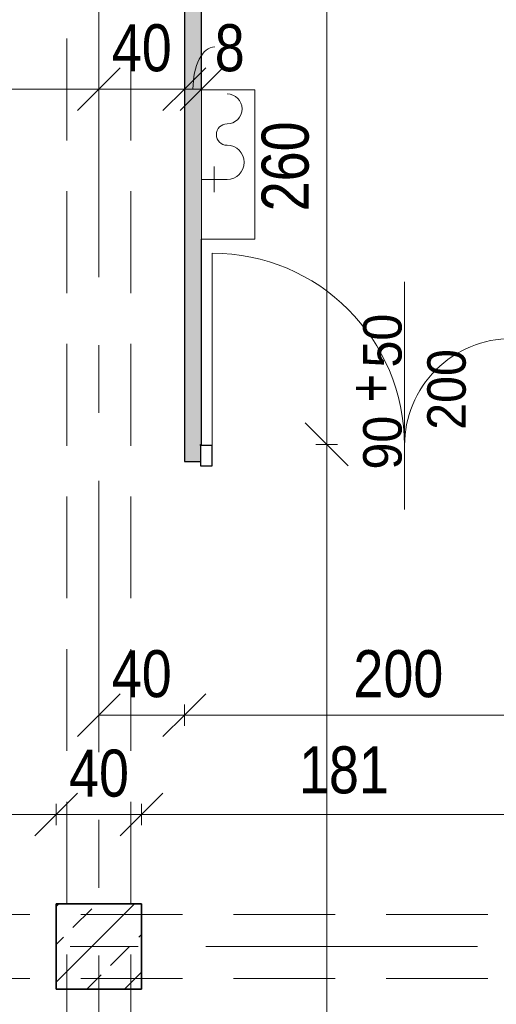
# Model space of a CAD drawing. Header units: centimetres. Extents: x -1737 to 22393, y -8842 to 3760.
# Tile 7 of 44: x -650 to -427, y 861 to 1322. Entities that reach past the tile are written whole.
import ezdxf

# ---------------------------------------------------------------- set-up
doc = ezdxf.new("R2010")
doc.units = ezdxf.units.CM
doc.linetypes.add('Oś', pattern=[222.25, 127, -31.75, 31.75, -31.75])
doc.linetypes.add('Ukryte', pattern=[71.438, 47.625, -23.813])
for name, color, linetype, lineweight in [('A-ANNO-DIMS', 211, 'Continuous', 13), ('A-ANNO-DIMS-100', 211, 'Continuous', 13), ('A-ANNO-NOTE', 131, 'Continuous', 9), ('A-DETL-GENF', 92, 'Continuous', 9), ('A-DETL-HDLN', 90, 'Ukryte', 9), ('A-DETL-MEDM', 33, 'Continuous', 25), ('A-DOOR', 31, 'Continuous', 13), ('A-WALL', 113, 'Continuous', 13), ('P-SANR-FIXT', 6, 'Continuous', 9), ('S-COLS', 52, 'Continuous', 9), ('S-GRID', 1, 'Continuous', 13)]:
    doc.layers.add(name, color=color, linetype=linetype, lineweight=lineweight)
doc.styles.add('Arial', font='arial.ttf', dxfattribs={"width": 0.9, "height": 18})
doc.styles.add('Arial Narrow', font='ARIALN.TTF', dxfattribs={"height": 20})
doc.styles.add('Arial Narrow_1', font='ARIALN.TTF', dxfattribs={"height": 22})
doc.dimstyles.new('Diagonal_1_100__0_1_', dxfattribs={"dimscale": 30.48, "dimtxt": 22.515481, "dimasz": 0.656168, "dimexe": 0.164042, "dimexo": 0.0625, "dimgap": 0.065617, "dimtad": 1, "dimdec": 1, "dimrnd": 0.1, "dimdsep": 46, "dimtxsty": 'Arial Narrow_1', "dimblk1": 'OBLIQUE', "dimblk2": 'OBLIQUE', "dimsah": 1, "dimcen": 0.09, "dimazin": 0, "dimtfac": 1, "dimtdec": 4, "dimtix": 1, "dimtmove": 0, "dimatfit": 3, "dimfxl": 0.164042, "dimfxlon": 1, "dimtvp": 1, "dimtolj": 1, "dimtzin": 0, "dimarcsym": 2})
doc.dimstyles.new('Diagonal_1_100__0_1__1', dxfattribs={"dimscale": 30.48, "dimtxt": 22.515481, "dimasz": 0.656168, "dimexe": 0.164042, "dimexo": 0.0625, "dimgap": 0.065617, "dimtad": 1, "dimdec": 1, "dimrnd": 0.1, "dimdsep": 46, "dimtxsty": 'Arial Narrow_1', "dimblk1": 'OBLIQUE', "dimblk2": 'OBLIQUE', "dimsah": 1, "dimcen": 0.09, "dimazin": 0, "dimtfac": 1, "dimtdec": 4, "dimtix": 1, "dimtmove": 1, "dimatfit": 3, "dimfxl": 0.164042, "dimfxlon": 1, "dimtvp": 1, "dimtolj": 1, "dimtzin": 0, "dimarcsym": 2})
doc.dimstyles.new('Diagonal_1_100__0_1__2', dxfattribs={"dimscale": 30.48, "dimtxt": 22.515481, "dimasz": 0.656168, "dimexe": 0.164042, "dimexo": 0.0625, "dimgap": 0.065617, "dimtad": 1, "dimdec": 1, "dimrnd": 0.1, "dimdsep": 46, "dimtxsty": 'Arial Narrow_1', "dimblk1": 'OBLIQUE', "dimblk2": 'OBLIQUE', "dimsah": 1, "dimcen": 0.09, "dimazin": 0, "dimtfac": 1, "dimtdec": 4, "dimtix": 1, "dimtmove": 2, "dimatfit": 3, "dimfxl": 0.164042, "dimfxlon": 1, "dimtvp": 1, "dimtolj": 1, "dimtzin": 0, "dimarcsym": 2})

# ---------------------------------------------------------------- blocks, each defined once
blk = doc.blocks.new('M_Concrete-Square-Column - 400 x 400mm-V6-3_piętro I __3_90 m_ - stan istniejący')
at = {"layer": 'S-COLS'}
h = blk.add_hatch(dxfattribs=at)
h.set_pattern_fill('FP_7', color=256, style=0, pattern_type=2)
h.set_pattern_definition([(45, (612.623, -888.326), (-17.67767, 17.67767), []), (45, (630.3, -888.326), (-17.67767, 17.67767), [12.5, -6.25])])
h.paths.add_polyline_path([(20, -20), (20, 20), (-20, 20), (-20, -20)], flags=0)
at = {"layer": 'S-COLS', "lineweight": 35}
for p, q in [((20, 20), (-20, 20)), ((-20, 20), (-20, -20)), ((20, -20), (20, 20)), ((-20, -20), (20, -20))]:
    blk.add_line(p, q, dxfattribs=at)
blk = doc.blocks.new('DRZWI 2S - Drzwi 90_50-2575133-3_piętro I __3_90 m_ - stan istniejący')
at = {"layer": 'A-DETL-GENF'}
for p, q in [((-55.5, 6.05), (-50, 6.05)), ((-55.5, -3.5), (-55.5, 6.05)), ((-50, 6.05), (-50, -3.5)), ((90, 6.05), (95.5, 6.05)), ((90, -3.5), (90, 6.05)), ((95.5, 6.05), (95.5, -3.5)), ((-50, -3.5), (-55.5, -3.5)), ((95.5, -3.5), (90, -3.5))]:
    blk.add_line(p, q, dxfattribs=at)
at = {"layer": 'A-DETL-MEDM'}
for p, q in [((-55.5, -3.5), (-55.5, 6.05)), ((-55.5, 6.05), (-50, 6.05)), ((-50, 6.05), (-50, -3.5)), ((90, 6.05), (90, -3.5)), ((95.5, 6.05), (90, 6.05)), ((95.5, -3.5), (95.5, 6.05)), ((-50, -3.5), (-55.5, -3.5)), ((90, -3.5), (95.5, -3.5))]:
    blk.add_line(p, q, dxfattribs=at)
at = {"layer": 'A-DOOR', "lineweight": 9}
blk.add_line((0, -26.5), (0, 26.5), dxfattribs=at)
at = {"layer": 'A-DOOR'}
for p, q in [((-50, -3.5), (-50, -53.5)), ((90, -3.5), (90, -93.5))]:
    blk.add_line(p, q, dxfattribs=at)
for centre, radius, start, end in [((-50, -3.5), 50, 270, 0), ((90, -3.5), 90, 180, 270)]:
    blk.add_arc(centre, radius, start, end, dxfattribs=at)
blk = doc.blocks.new('HYDRANT_PPOZ_SZAFKA_NASCIENNA - SUPRON 3-2504297-3_piętro I __3_90 m_ - stan istniejący')
at = {"layer": 'P-SANR-FIXT'}
for p, q in [((47.5, 29), (-22.5, 29)), ((-22.5, 29), (-22.5, 4)), ((-22.5, 4), (-22.5, 29)), ((-22.5, 29), (47.5, 29)), ((47.5, 4), (47.5, 29)), ((47.5, 29), (47.5, 4)), ((19.5, 4), (19.5, 16)), ((19.5, 10), (13.5, 10)), ((19.5, 10), (25.5, 10)), ((-22.5, 4), (47.5, 4)), ((47.5, 4), (-22.5, 4))]:
    blk.add_line(p, q, dxfattribs=at)
for centre, radius, start, end in [((11.5, 16), 8, 360, 180), ((-13.5, 16), 7, 0, 180), ((-1.5, 16), 5, 180, 0)]:
    blk.add_arc(centre, radius, start, end, dxfattribs=at)
blk = doc.blocks.new('DIMBLOCK42-3_piętro I __3_90 m_ - stan istniejący')
at = {"layer": 'A-ANNO-DIMS-100'}
for p, q in [((-1201.62, 950.03), (-1191.62, 960.03)), ((-632.62, 950.03), (-622.62, 960.03)), ((-1201.62, 955.03), (-1201.62, 945.03)), ((-1201.62, 950.03), (-1201.62, 955.03)), ((-632.62, 945.03), (-632.62, 955.03)), ((-1201.62, 950.03), (-1211.62, 940.03)), ((-1201.62, 950.03), (-632.62, 950.03)), ((-632.62, 950.03), (-642.62, 940.03)), ((-632.62, 950.03), (-632.62, 945.03))]:
    blk.add_line(p, q, dxfattribs=at)
at = {"layer": 'A-ANNO-DIMS-100', "color": 0, "insert": (-938.03, 980.46), "char_height": 22, "width": 50.1774, "attachment_point": 1, "line_spacing_factor": 0.974696, "style": 'Arial Narrow_1'}
blk.add_mtext('569', dxfattribs=at)
blk = doc.blocks.new('_Oblique')
at = {"color": 0, "linetype": 'ByBlock', "lineweight": -2}
blk.add_line((-0.5, -0.5), (0.5, 0.5), dxfattribs=at)
blk = doc.blocks.new('DIMBLOCK43-3_piętro I __3_90 m_ - stan istniejący')
at = {"layer": 'A-ANNO-DIMS-100'}
for p, q in [((-632.62, 950.03), (-622.62, 960.03)), ((-592.62, 950.03), (-582.62, 960.03)), ((-632.62, 945.03), (-632.62, 955.03)), ((-592.62, 945.03), (-592.62, 955.03)), ((-632.62, 950.03), (-642.62, 940.03)), ((-632.62, 950.03), (-592.62, 950.03)), ((-632.62, 950.03), (-632.62, 945.03)), ((-592.62, 950.03), (-602.62, 940.03)), ((-592.62, 950.03), (-592.62, 945.03))]:
    blk.add_line(p, q, dxfattribs=at)
at = {"layer": 'A-ANNO-DIMS-100', "color": 0, "insert": (-626.56, 980.46), "char_height": 22, "width": 33.4516, "attachment_point": 1, "line_spacing_factor": 0.974696, "style": 'Arial Narrow_1'}
blk.add_mtext('40', dxfattribs=at)
blk = doc.blocks.new('DIMBLOCK44-3_piętro I __3_90 m_ - stan istniejący')
at = {"layer": 'A-ANNO-DIMS-100'}
for p, q in [((-592.62, 950.03), (-582.62, 960.03)), ((-411.62, 950.03), (-401.62, 960.03)), ((-592.62, 945.03), (-592.62, 955.03)), ((-411.62, 945.03), (-411.62, 955.03)), ((-592.62, 950.03), (-602.62, 940.03)), ((-592.62, 950.03), (-411.62, 950.03)), ((-592.62, 950.03), (-592.62, 945.03)), ((-411.62, 950.03), (-421.62, 940.03)), ((-411.62, 950.03), (-411.62, 945.03))]:
    blk.add_line(p, q, dxfattribs=at)
at = {"layer": 'A-ANNO-DIMS-100', "color": 0, "insert": (-518.99, 981.98), "char_height": 22, "width": 50.1774, "attachment_point": 1, "line_spacing_factor": 0.974696, "style": 'Arial Narrow_1'}
blk.add_mtext('181', dxfattribs=at)
blk = doc.blocks.new('DIMBLOCK57-3_piętro I __3_90 m_ - stan istniejący')
at = {"layer": 'A-ANNO-DIMS-100'}
for p, q in [((-1201.62, 1289.53), (-1191.62, 1299.53)), ((-612.62, 1289.53), (-602.62, 1299.53)), ((-1201.62, 1294.53), (-1201.62, 1284.53)), ((-1201.62, 1289.53), (-1201.62, 1294.53)), ((-612.62, 1294.53), (-612.62, 1284.53)), ((-612.62, 1289.53), (-612.62, 1294.53)), ((-1201.62, 1289.53), (-1211.62, 1279.53)), ((-1201.62, 1289.53), (-612.62, 1289.53)), ((-612.62, 1289.53), (-622.62, 1279.53))]:
    blk.add_line(p, q, dxfattribs=at)
at = {"layer": 'A-ANNO-DIMS-100', "color": 0, "insert": (-928.03, 1319.96), "char_height": 22, "width": 50.1774, "attachment_point": 1, "line_spacing_factor": 0.974696, "style": 'Arial Narrow_1'}
blk.add_mtext('589', dxfattribs=at)
blk = doc.blocks.new('DIMBLOCK58-3_piętro I __3_90 m_ - stan istniejący')
at = {"layer": 'A-ANNO-DIMS-100'}
for p, q in [((-612.62, 1289.53), (-602.62, 1299.53)), ((-572.62, 1289.53), (-562.62, 1299.53)), ((-612.62, 1294.53), (-612.62, 1284.53)), ((-612.62, 1289.53), (-612.62, 1294.53)), ((-572.62, 1294.53), (-572.62, 1284.53)), ((-572.62, 1289.53), (-572.62, 1294.53)), ((-612.62, 1289.53), (-622.62, 1279.53)), ((-612.62, 1289.53), (-572.62, 1289.53)), ((-572.62, 1289.53), (-582.62, 1279.53))]:
    blk.add_line(p, q, dxfattribs=at)
at = {"layer": 'A-ANNO-DIMS-100', "color": 0, "insert": (-606.56, 1319.96), "char_height": 22, "width": 33.4516, "attachment_point": 1, "line_spacing_factor": 0.974696, "style": 'Arial Narrow_1'}
blk.add_mtext('40', dxfattribs=at)
blk = doc.blocks.new('DIMBLOCK59-3_piętro I __3_90 m_ - stan istniejący')
at = {"layer": 'A-ANNO-DIMS-100'}
for p, q in [((-572.62, 1289.53), (-562.62, 1299.53)), ((-564.62, 1289.53), (-554.62, 1299.53)), ((-572.62, 1294.53), (-572.62, 1284.53)), ((-572.62, 1289.53), (-572.62, 1294.53)), ((-564.62, 1294.53), (-564.62, 1284.53)), ((-564.62, 1289.53), (-564.62, 1294.53)), ((-572.62, 1289.53), (-582.62, 1279.53)), ((-564.62, 1289.53), (-574.62, 1279.53)), ((-572.62, 1289.53), (-564.62, 1289.53))]:
    blk.add_line(p, q, dxfattribs=at)
blk.add_ellipse((-558.42, 1289.53), major_axis=(0, 19.87), ratio=0.513537, start_param=0, end_param=1.570796, dxfattribs=at)
at = {"layer": 'A-ANNO-DIMS-100', "color": 0, "insert": (-558.42, 1319.96), "char_height": 22, "width": 16.7258, "attachment_point": 1, "line_spacing_factor": 0.974696, "style": 'Arial Narrow_1'}
blk.add_mtext('\\fArial Narrow|b0|i0|c238|p34|;8', dxfattribs=at)
blk = doc.blocks.new('DIMBLOCK60-3_piętro I __3_90 m_ - stan istniejący')
at = {"layer": 'A-ANNO-DIMS-100'}
for p, q in [((-506.04, 1123.33), (-516.04, 1133.33)), ((-511.04, 1123.33), (-501.04, 1123.33)), ((-506.04, 1123.33), (-511.04, 1123.33)), ((-506.04, 419.33), (-506.04, 1123.33)), ((-506.04, 1123.33), (-496.04, 1113.33)), ((-506.04, 419.33), (-516.04, 429.33)), ((-511.04, 419.33), (-501.04, 419.33)), ((-506.04, 419.33), (-511.04, 419.33)), ((-506.04, 419.33), (-496.04, 409.33))]:
    blk.add_line(p, q, dxfattribs=at)
at = {"layer": 'A-ANNO-DIMS-100', "color": 0, "insert": (-536.48, 750.42), "char_height": 22, "width": 50.1774, "attachment_point": 1, "rotation": 90, "line_spacing_factor": 0.974696, "style": 'Arial Narrow_1'}
blk.add_mtext('704', dxfattribs=at)
blk = doc.blocks.new('DIMBLOCK61-3_piętro I __3_90 m_ - stan istniejący')
at = {"layer": 'A-ANNO-DIMS-100'}
for p, q in [((-506.04, 1383.33), (-516.04, 1393.33)), ((-511.04, 1383.33), (-501.04, 1383.33)), ((-506.04, 1383.33), (-511.04, 1383.33)), ((-506.04, 1123.33), (-506.04, 1383.33)), ((-506.04, 1383.33), (-496.04, 1373.33)), ((-506.04, 1123.33), (-516.04, 1133.33)), ((-511.04, 1123.33), (-501.04, 1123.33)), ((-506.04, 1123.33), (-511.04, 1123.33)), ((-506.04, 1123.33), (-496.04, 1113.33))]:
    blk.add_line(p, q, dxfattribs=at)
at = {"layer": 'A-ANNO-DIMS-100', "color": 0, "insert": (-536.48, 1232.42), "char_height": 22, "width": 50.1774, "attachment_point": 1, "rotation": 90, "line_spacing_factor": 0.974696, "style": 'Arial Narrow_1'}
blk.add_mtext('260', dxfattribs=at)
blk = doc.blocks.new('DIMBLOCK209-3_piętro I __3_90 m_ - stan istniejący')
at = {"layer": 'A-ANNO-DIMS-100'}
for p, q in [((-572.62, 996.55), (-562.62, 1006.55)), ((-372.62, 996.55), (-362.62, 1006.55)), ((-572.62, 1001.55), (-572.62, 991.55)), ((-572.62, 996.55), (-572.62, 1001.55)), ((-372.62, 991.55), (-372.62, 1001.55)), ((-572.62, 996.55), (-582.62, 986.55)), ((-372.62, 996.55), (-572.62, 996.55)), ((-372.62, 996.55), (-382.62, 986.55)), ((-372.62, 996.55), (-372.62, 991.55))]:
    blk.add_line(p, q, dxfattribs=at)
at = {"layer": 'A-ANNO-DIMS-100', "color": 0, "insert": (-493.53, 1026.99), "char_height": 22, "width": 50.1774, "attachment_point": 1, "line_spacing_factor": 0.974696, "style": 'Arial Narrow_1'}
blk.add_mtext('200', dxfattribs=at)
blk = doc.blocks.new('DIMBLOCK210-3_piętro I __3_90 m_ - stan istniejący')
at = {"layer": 'A-ANNO-DIMS-100'}
for p, q in [((-612.62, 996.55), (-602.62, 1006.55)), ((-572.62, 996.55), (-562.62, 1006.55)), ((-612.62, 991.55), (-612.62, 1001.55)), ((-572.62, 1001.55), (-572.62, 991.55)), ((-572.62, 996.55), (-572.62, 1001.55)), ((-612.62, 996.55), (-622.62, 986.55)), ((-572.62, 996.55), (-612.62, 996.55)), ((-612.62, 996.55), (-612.62, 991.55)), ((-572.62, 996.55), (-582.62, 986.55))]:
    blk.add_line(p, q, dxfattribs=at)
at = {"layer": 'A-ANNO-DIMS-100', "color": 0, "insert": (-606.56, 1026.99), "char_height": 22, "width": 33.4516, "attachment_point": 1, "line_spacing_factor": 0.974696, "style": 'Arial Narrow_1'}
blk.add_mtext('40', dxfattribs=at)

msp = doc.modelspace()

# ---------------------------------------------------------------- hatches: boundary and pattern name
at = {"layer": 'A-WALL'}
msp.add_hatch(color=9, dxfattribs=at).paths.add_polyline_path([(-565.12, 1123.33), (-564.62, 1123.33), (-564.62, 1348.33), (-572.62, 1348.33), (-572.62, 1123.33)], flags=0)
h = msp.add_hatch(color=9, dxfattribs=at)
h.paths.add_polyline_path([(-572.62, 1115.33), (-565.12, 1115.33), (-565.12, 1123.33), (-572.62, 1123.33), (-572.62, 1122.83)], flags=0)
h.paths.add_polyline_path([(-372.62, 1115.33), (-372.62, 1123.33), (-414.12, 1123.33), (-414.12, 1115.33)], flags=0)

# ---------------------------------------------------------------- linework, layer by layer
at = {"layer": 'A-ANNO-NOTE', "lineweight": 13}
msp.add_line((-469.62, 1099.33), (-469.62, 1199.33), dxfattribs=at)
at = {"layer": 'A-DETL-HDLN'}
for p, q in [((-627.62, 408.33), (-627.62, 2788.33)), ((-627.62, 408.33), (-627.62, 2788.33)), ((-597.62, 408.33), (-597.62, 2788.33)), ((-597.62, 408.33), (-597.62, 2788.33)), ((-1192.62, 903.33), (1167.38, 903.33)), ((-1192.62, 903.33), (1167.38, 903.33)), ((-1192.62, 873.33), (1167.38, 873.33)), ((-1192.62, 873.33), (1167.38, 873.33))]:
    msp.add_line(p, q, dxfattribs=at)
at = {"layer": 'A-WALL', "color": 7, "lineweight": 25}
for p, q in [((-572.62, 1527.83), (-572.62, 1115.33)), ((-564.62, 1289.33), (-564.62, 1527.83)), ((-564.62, 1123.33), (-564.62, 1219.33)), ((-565.12, 1122.83), (-565.12, 1123.33)), ((-565.12, 1123.33), (-564.62, 1123.33)), ((-572.62, 1115.33), (-565.12, 1115.33))]:
    msp.add_line(p, q, dxfattribs=at)
at = {"layer": 'S-GRID', "linetype": 'Oś'}
for p, q in [((-612.62, 2884.27), (-612.62, 27.13)), ((1342.46, 888.33), (-1368.76, 888.33))]:
    msp.add_line(p, q, dxfattribs=at)

# ---------------------------------------------------------------- block references
at = {"layer": 'A-DOOR', "rotation": 180}
msp.add_blockref('DRZWI 2S - Drzwi 90_50-2575133-3_piętro I __3_90 m_ - stan istniejący', (-469.62, 1119.33), dxfattribs=at)
at = {"layer": 'P-SANR-FIXT', "rotation": 270.0000000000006}
msp.add_blockref('HYDRANT_PPOZ_SZAFKA_NASCIENNA - SUPRON 3-2504297-3_piętro I __3_90 m_ - stan istniejący', (-568.62, 1266.83), dxfattribs=at)
at = {"layer": 'S-COLS'}
msp.add_blockref('M_Concrete-Square-Column - 400 x 400mm-V6-3_piętro I __3_90 m_ - stan istniejący', (-612.62, 888.33), dxfattribs=at)

# ---------------------------------------------------------------- texts
at = {"layer": 'A-ANNO-NOTE', "lineweight": 211, "char_height": 18, "attachment_point": 5, "rotation": 90, "line_spacing_factor": 0.936439, "style": 'Arial'}
for s, insert, width in [('\\pxqc,t6.35,12.7,19.05,25.4,31.75,38.1,44.45,50.8,57.15,63.5,69.85,76.2,82.55,88.9,95.25,101.6,107.95,114.3,120.65,127,133.35,139.7,146.05,152.4,158.75,165.1,171.45,177.8,184.15,190.5,196.85,203.2;{50}', (-479.86, 1171.87), 25.65), ('\\pxqc,t6.35,12.7,19.05,25.4,31.75,38.1,44.45,50.8,57.15,63.5,69.85,76.2,82.55,88.9,95.25,101.6,107.95,114.3,120.65,127,133.35,139.7,146.05,152.4,158.75,165.1,171.45,177.8,184.15,190.5,196.85,203.2;{200}', (-449.86, 1149.02), 38.07), ('\\pxqc,t6.35,12.7,19.05,25.4,31.75,38.1,44.45,50.8,57.15,63.5,69.85,76.2,82.55,88.9,95.25,101.6,107.95,114.3,120.65,127,133.35,139.7,146.05,152.4,158.75,165.1,171.45,177.8,184.15,190.5,196.85,203.2;{200}', (-449.86, 1149.02), 38.07), ('\\pxqc,t6.35,12.7,19.05,25.4,31.75,38.1,44.45,50.8,57.15,63.5,69.85,76.2,82.55,88.9,95.25,101.6,107.95,114.3,120.65,127,133.35,139.7,146.05,152.4,158.75,165.1,171.45,177.8,184.15,190.5,196.85,203.2;{90}', (-479.86, 1124.13), 25.65)]:
    msp.add_mtext(s, dxfattribs=dict(at, insert=insert, width=width))
at = {"layer": 'A-ANNO-NOTE', "lineweight": 13, "insert": (-495.51, 1141.53), "char_height": 20, "width": 14.746, "attachment_point": 1, "rotation": 90, "line_spacing_factor": 0.949189, "style": 'Arial Narrow'}
msp.add_mtext('\\pxqr,t6.35,12.7,19.05,25.4,31.75,38.1,44.45,50.8,57.15,63.5,69.85,76.2,82.55,88.9,95.25,101.6,107.95,114.3,120.65,127,133.35,139.7,146.05,152.4,158.75,165.1,171.45,177.8,184.15,190.5,196.85,203.2;{+}', dxfattribs=at)

# ---------------------------------------------------------------- dimensions: what is measured, and where the dimension line sits
at = {"layer": 'A-ANNO-DIMS'}
for base, p1, p2, angle, override, picture, middle in [((-506.04, 1383.33), (-511.04, 1123.33), (-511.04, 1383.33), 90, {"dimpost": '<>', "dimfxl": 260}, 'DIMBLOCK61-3_piętro I __3_90 m_ - stan istniejący', (-519.28, 1253.33)), ((-612.62, 1289.53), (-1201.62, 1294.53), (-612.62, 1294.53), 0, {"dimpost": '<>', "dimfxl": 589}, 'DIMBLOCK57-3_piętro I __3_90 m_ - stan istniejący', (-907.12, 1302.76)), ((-572.62, 1289.53), (-612.62, 1294.53), (-572.62, 1294.53), 0, {"dimpost": '<>', "dimfxl": 40}, 'DIMBLOCK58-3_piętro I __3_90 m_ - stan istniejący', (-592.62, 1302.76)), ((-506.04, 1123.33), (-511.04, 419.33), (-511.04, 1123.33), 90, {"dimpost": '<>', "dimfxl": 704}, 'DIMBLOCK60-3_piętro I __3_90 m_ - stan istniejący', (-519.28, 771.33)), ((-632.62, 950.03), (-1201.62, 955.03), (-632.62, 945.03), 0, {"dimpost": '<>', "dimfxl": 569.087867}, 'DIMBLOCK42-3_piętro I __3_90 m_ - stan istniejący', (-917.12, 963.26))]:
    dim = msp.add_linear_dim(base=base, p1=p1, p2=p2, angle=angle, dimstyle='Diagonal_1_100__0_1_', override=override, dxfattribs=at)
    dim.commit()
    dim.dimension.update_dxf_attribs({"geometry": picture, "text_midpoint": middle})
dim = msp.add_linear_dim(base=(-564.62, 1289.53), p1=(-572.62, 1294.53), p2=(-564.62, 1294.53), dimstyle='Diagonal_1_100__0_1__1', override={"dimpost": '<>', "dimfxl": 8}, dxfattribs=at)
dim.commit()
dim.dimension.update_dxf_attribs({"geometry": 'DIMBLOCK59-3_piętro I __3_90 m_ - stan istniejący', "text_midpoint": (-550.06, 1305.3), "dimtype": 160})
for base, p1, p2, override, picture, middle in [((-612.62, 996.55), (-572.62, 1001.55), (-612.62, 991.55), {"dimpost": '<>', "dimfxl": 41.231056}, 'DIMBLOCK210-3_piętro I __3_90 m_ - stan istniejący', (-592.62, 1009.79)), ((-572.62, 996.55), (-372.62, 991.55), (-572.62, 1001.55), {"dimpost": '<>', "dimfxl": 200.249844}, 'DIMBLOCK209-3_piętro I __3_90 m_ - stan istniejący', (-472.62, 1009.79)), ((-592.62, 950.03), (-632.62, 945.03), (-592.62, 945.03), {"dimpost": '<>', "dimfxl": 40}, 'DIMBLOCK43-3_piętro I __3_90 m_ - stan istniejący', (-612.62, 963.26))]:
    dim = msp.add_linear_dim(base=base, p1=p1, p2=p2, dimstyle='Diagonal_1_100__0_1_', override=override, dxfattribs=at)
    dim.commit()
    dim.dimension.update_dxf_attribs({"geometry": picture, "text_midpoint": middle})
dim = msp.add_linear_dim(base=(-411.62, 950.03), p1=(-592.62, 945.03), p2=(-411.62, 945.03), angle=0, dimstyle='Diagonal_1_100__0_1__2', override={"dimpost": '<>', "dimfxl": 181}, dxfattribs=at)
dim.commit()
dim.dimension.update_dxf_attribs({"geometry": 'DIMBLOCK44-3_piętro I __3_90 m_ - stan istniejący', "text_midpoint": (-493.9, 967.31), "dimtype": 160})

doc.saveas('drawing.dxf')
